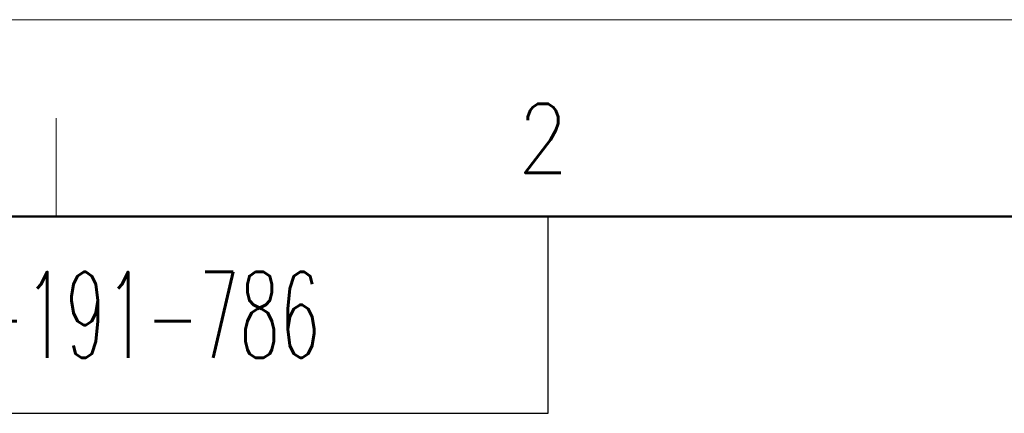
# Model space of a CAD drawing. Header units: millimetres. Extents: x 0 to 1733, y 0 to 1188.
# Tile 103 of 154: x 233 to 433, y 1108 to 1188. Entities that reach past the tile are written whole.
import ezdxf

# ---------------------------------------------------------------- set-up
doc = ezdxf.new("R2010")
doc.units = ezdxf.units.MM
doc.header["$LTSCALE"] = 0.727559
doc.layers.add('NoLayerName_001', color=7, linetype='Continuous')
doc.styles.get("Standard").update_dxf_attribs({"font": 'txt', "bigfont": 'extfont2'})

# ---------------------------------------------------------------- blocks, each defined once
blk = doc.blocks.new('JZB_0006')
at = {"layer": 'NoLayerName_001', "color": 3, "lineweight": 13, "insert": (11.99, 2.18), "char_height": 4.36, "attachment_point": 5}
blk.add_mtext('\\A1;\\W0.5500;900-191-786', dxfattribs=at)

msp = doc.modelspace()

# ---------------------------------------------------------------- linework, layer by layer
at = {"layer": 'NoLayerName_001', "color": 7, "linetype": 'Continuous', "lineweight": 13}
msp.add_line((0, 1188), (1680, 1188), dxfattribs=at)
at = {"layer": 'NoLayerName_001', "color": 2, "linetype": 'Continuous', "lineweight": 13}
msp.add_line((240, 1168), (240, 1148), dxfattribs=at)
at = {"layer": 'NoLayerName_001', "color": 7, "linetype": 'Continuous', "lineweight": 50}
msp.add_line((100, 1148), (1640, 1148), dxfattribs=at)
at = {"layer": 'NoLayerName_001', "color": 7, "linetype": 'Continuous', "lineweight": 25}
for p, q in [((340, 1108), (340, 1148)), ((100, 1108), (340, 1108))]:
    msp.add_line(p, q, dxfattribs=at)

# ---------------------------------------------------------------- block references
at = {"layer": 'NoLayerName_001', "xscale": 4, "yscale": 4, "zscale": 4}
msp.add_blockref('JZB_0006', (198.03999329, 1119.2800293), dxfattribs=at)

# ---------------------------------------------------------------- texts
at = {"layer": 'NoLayerName_001', "color": 2, "lineweight": 13, "insert": (333.809896, 1156.904256), "char_height": 14, "attachment_point": 7}
msp.add_mtext('\\A1;\\W0.8600;2', dxfattribs=at)

doc.saveas('drawing.dxf')
